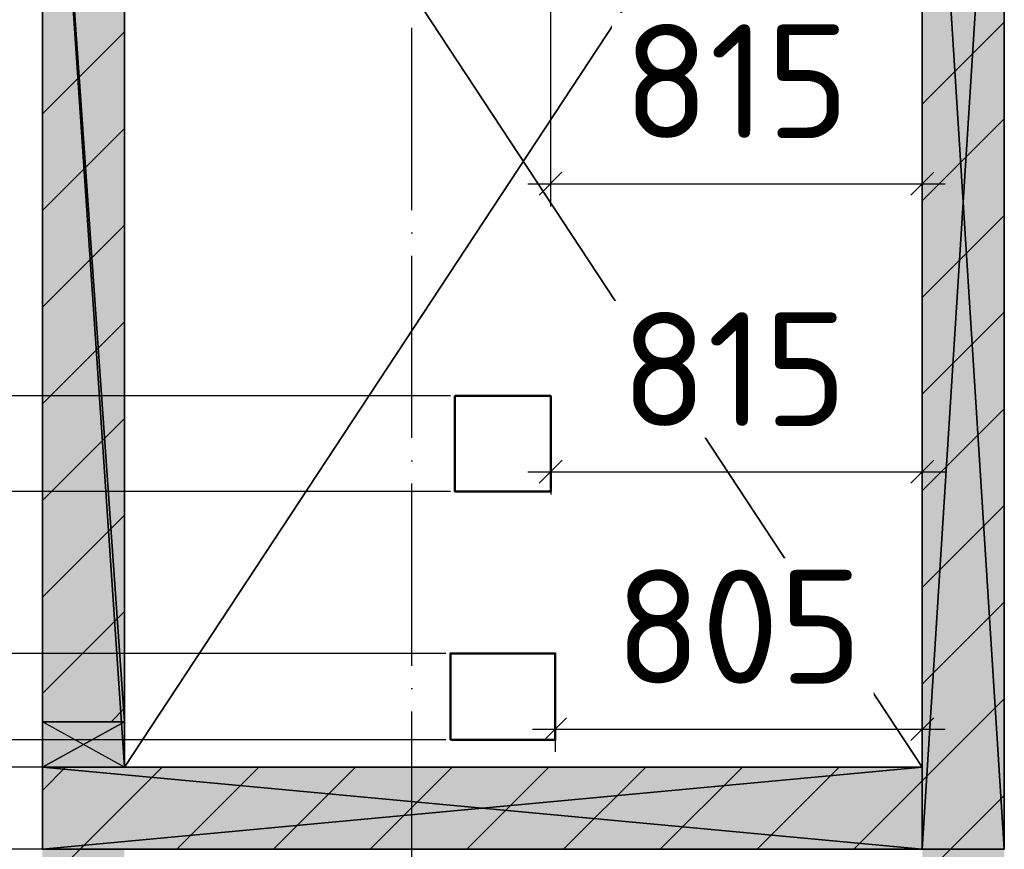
# Model space of a CAD drawing. Header units: millimetres. Extents: x 40580 to 559114, y -343730 to 81020.
# Tile 224 of 256: x 267705 to 269865, y -70393 to -68572. Entities that reach past the tile are written whole.
import ezdxf

# ---------------------------------------------------------------- set-up
doc = ezdxf.new("R2010")
doc.units = ezdxf.units.MM
doc.linetypes.add('______11', pattern=[500, 400, -50, 0, -50])
doc.linetypes.add('______5', pattern=[1100, 800, -100, 100, -100])
for name, color, linetype in [('____________', 7, 'Continuous'), ('_________________', 7, 'Continuous'), ('___________________', 253, '______5'), ('__________________________', 22, 'Continuous'), ('Тонкие', 7, 'Continuous')]:
    doc.layers.add(name, color=color, linetype=linetype)
doc.layers.add('Основная', color=7, linetype='Continuous', lineweight=40)
doc.styles.add('ISOCPEUR', font='isocpeur.ttf')
doc.dimstyles.new('СПДС', dxfattribs={"dimscale": 125, "dimtxt": 250, "dimasz": 50, "dimexe": 50, "dimexo": 10, "dimgap": 100, "dimtad": 1, "dimdec": 0, "dimtxsty": 'ISOCPEUR', "dimblk": 'OBLIQUE', "dimcen": 50, "dimdle": 50, "dimadec": 0, "dimazin": 2, "dimtfac": 0.75, "dimtdec": 0, "dimtmove": 1, "dimatfit": 3, "dimfxl": 1, "dimtfill": 1, "dimtolj": 1, "dimarcsym": 1})

# ---------------------------------------------------------------- blocks, each defined once
blk = doc.blocks.new('_OBLIQUE')
at = {"color": 0, "linetype": 'ByBlock'}
blk.add_line((-0.5, -0.5), (0.5, 0.5), dxfattribs=at)
blk = doc.blocks.new('*D19142')
at = {"layer": 'Defpoints', "color": 0}
for p in [(267934.7, -70393.1), (267180.9, -70473.1), (268619.7, -70473.1)]:
    blk.add_point(p, dxfattribs=at)
at = {"layer": 'Тонкие', "color": 0, "lineweight": -2}
for p, q in [((265642.8, -69920.3), (265642.8, -70420.3)), ((267180.9, -70343.1), (267180.9, -70523.1)), ((267924.7, -70393.1), (267130.9, -70393.1)), ((265642.8, -70420.3), (267180.9, -70433.1)), ((268609.7, -70473.1), (267130.9, -70473.1))]:
    blk.add_line(p, q, dxfattribs=at)
at = {"layer": 'Тонкие', "color": 0, "lineweight": -2, "xscale": 50, "yscale": 50, "zscale": 50}
for p, rotation in [((267180.9, -70393.1), 270), ((267180.9, -70473.1), 90)]:
    blk.add_blockref('_OBLIQUE', p, dxfattribs=dict(at, rotation=rotation))
at = {"layer": 'Тонкие', "color": 0, "insert": (265417.8, -70170.3), "char_height": 250, "attachment_point": 5, "rotation": 90, "style": 'ISOCPEUR', "bg_fill": 3, "box_fill_scale": 1.1, "bg_fill_color": 256, "bg_fill_true_color": 13158600, "bg_fill_transparency": 0}
blk.add_mtext('\\A1;80', dxfattribs=at)
blk = doc.blocks.new('*D19155')
at = {"layer": 'Defpoints', "color": 0}
for p in [(268879.6, -69963.1), (269684.7, -69971.6), (269684.7, -70129.4)]:
    blk.add_point(p, dxfattribs=at)
at = {"layer": 'Тонкие', "color": 0, "lineweight": -2}
for p, q in [((268879.6, -69973.1), (268879.6, -70179.4)), ((269684.7, -69981.6), (269684.7, -70179.4)), ((268829.6, -70129.4), (269734.7, -70129.4))]:
    blk.add_line(p, q, dxfattribs=at)
at = {"layer": 'Тонкие', "color": 0, "lineweight": -2, "xscale": 50, "yscale": 50, "zscale": 50, "rotation": 180}
blk.add_blockref('_OBLIQUE', (268879.6, -70129.4), dxfattribs=at)
at = {"layer": 'Тонкие', "color": 0, "lineweight": -2, "xscale": 50, "yscale": 50, "zscale": 50}
blk.add_blockref('_OBLIQUE', (269684.7, -70129.4), dxfattribs=at)
at = {"layer": 'Тонкие', "color": 0, "insert": (269282.1, -69904.4), "char_height": 250, "attachment_point": 5, "style": 'ISOCPEUR', "bg_fill": 3, "box_fill_scale": 1.1, "bg_fill_color": 256, "bg_fill_true_color": 13158600, "bg_fill_transparency": 0}
blk.add_mtext('\\A1;805', dxfattribs=at)
blk = doc.blocks.new('*D19156')
at = {"layer": 'Defpoints', "color": 0}
for p in [(268869.6, -69398.1), (269684.7, -69406.9), (269684.7, -69564.4)]:
    blk.add_point(p, dxfattribs=at)
at = {"layer": 'Тонкие', "color": 0, "lineweight": -2}
for p, q in [((268869.6, -69408.1), (268869.6, -69614.4)), ((269684.7, -69416.9), (269684.7, -69614.4)), ((268819.6, -69564.4), (269734.7, -69564.4))]:
    blk.add_line(p, q, dxfattribs=at)
at = {"layer": 'Тонкие', "color": 0, "lineweight": -2, "xscale": 50, "yscale": 50, "zscale": 50, "rotation": 180}
blk.add_blockref('_OBLIQUE', (268869.6, -69564.4), dxfattribs=at)
at = {"layer": 'Тонкие', "color": 0, "lineweight": -2, "xscale": 50, "yscale": 50, "zscale": 50}
blk.add_blockref('_OBLIQUE', (269684.7, -69564.4), dxfattribs=at)
at = {"layer": 'Тонкие', "color": 0, "insert": (269272.1, -69339.4), "char_height": 250, "attachment_point": 5, "style": 'ISOCPEUR', "bg_fill": 3, "box_fill_scale": 1.1, "bg_fill_color": 256, "bg_fill_true_color": 13158600, "bg_fill_transparency": 0}
blk.add_mtext('\\A1;815', dxfattribs=at)
blk = doc.blocks.new('*D19157')
at = {"layer": 'Defpoints', "color": 0}
for p in [(268869.4, -68248.1), (269684.7, -68257.8), (269684.7, -68932.3)]:
    blk.add_point(p, dxfattribs=at)
at = {"layer": 'Тонкие', "color": 0, "lineweight": -2}
for p, q in [((268869.4, -68258.1), (268869.4, -68982.3)), ((269684.7, -68267.8), (269684.7, -68982.3)), ((268819.4, -68932.3), (269734.7, -68932.3))]:
    blk.add_line(p, q, dxfattribs=at)
at = {"layer": 'Тонкие', "color": 0, "lineweight": -2, "xscale": 50, "yscale": 50, "zscale": 50, "rotation": 180}
blk.add_blockref('_OBLIQUE', (268869.4, -68932.3), dxfattribs=at)
at = {"layer": 'Тонкие', "color": 0, "lineweight": -2, "xscale": 50, "yscale": 50, "zscale": 50}
blk.add_blockref('_OBLIQUE', (269684.7, -68932.3), dxfattribs=at)
at = {"layer": 'Тонкие', "color": 0, "insert": (269277, -68707.3), "char_height": 250, "attachment_point": 5, "style": 'ISOCPEUR', "bg_fill": 3, "box_fill_scale": 1.1, "bg_fill_color": 256, "bg_fill_true_color": 13158600, "bg_fill_transparency": 0}
blk.add_mtext('\\A1;815', dxfattribs=at)
blk = doc.blocks.new('*D19163')
at = {"layer": 'Defpoints', "color": 0}
for p in [(267180.9, -68458.1), (268659.4, -68458.1), (268659.6, -69398.1)]:
    blk.add_point(p, dxfattribs=at)
at = {"layer": 'Тонкие', "color": 0, "lineweight": -2}
for p, q in [((267180.9, -69448.1), (267180.9, -68408.1)), ((268649.4, -68458.1), (267130.9, -68458.1)), ((268649.6, -69398.1), (267130.9, -69398.1))]:
    blk.add_line(p, q, dxfattribs=at)
at = {"layer": 'Тонкие', "color": 0, "lineweight": -2, "xscale": 50, "yscale": 50, "zscale": 50}
for p, rotation in [((267180.9, -68458.1), 90), ((267180.9, -69398.1), 270)]:
    blk.add_blockref('_OBLIQUE', p, dxfattribs=dict(at, rotation=rotation))
at = {"layer": 'Тонкие', "color": 0, "insert": (266955.9, -68928.1), "char_height": 250, "attachment_point": 5, "rotation": 90, "style": 'ISOCPEUR', "bg_fill": 3, "box_fill_scale": 1.1, "bg_fill_color": 256, "bg_fill_true_color": 13158600, "bg_fill_transparency": 0}
blk.add_mtext('\\A1;940', dxfattribs=at)
blk = doc.blocks.new('*D19164')
at = {"layer": 'Defpoints', "color": 0}
for p in [(267180.9, -69398.1), (268659.6, -69398.1), (268659.6, -69608.1)]:
    blk.add_point(p, dxfattribs=at)
at = {"layer": 'Тонкие', "color": 0, "lineweight": -2}
for p, q in [((266649.9, -68578.2), (266649.9, -69203.2)), ((266649.9, -69203.2), (267180.9, -69503.1)), ((267180.9, -69658.1), (267180.9, -69348.1)), ((268649.6, -69398.1), (267130.9, -69398.1)), ((268649.6, -69608.1), (267130.9, -69608.1))]:
    blk.add_line(p, q, dxfattribs=at)
at = {"layer": 'Тонкие', "color": 0, "lineweight": -2, "xscale": 50, "yscale": 50, "zscale": 50}
for p, rotation in [((267180.9, -69398.1), 90), ((267180.9, -69608.1), 270)]:
    blk.add_blockref('_OBLIQUE', p, dxfattribs=dict(at, rotation=rotation))
at = {"layer": 'Тонкие', "color": 0, "insert": (266424.9, -68890.7), "char_height": 250, "attachment_point": 5, "rotation": 90, "style": 'ISOCPEUR', "bg_fill": 3, "box_fill_scale": 1.1, "bg_fill_color": 256, "bg_fill_true_color": 13158600, "bg_fill_transparency": 0}
blk.add_mtext('\\A1;210', dxfattribs=at)
blk = doc.blocks.new('*D19165')
at = {"layer": 'Defpoints', "color": 0}
for p in [(267180.9, -69608.1), (268659.6, -69608.1), (268649.6, -69963.1)]:
    blk.add_point(p, dxfattribs=at)
at = {"layer": 'Тонкие', "color": 0, "lineweight": -2}
for p, q in [((266170.1, -68544), (266170.1, -69219)), ((266170.1, -69219), (267180.9, -69785.6)), ((267180.9, -70013.1), (267180.9, -69558.1)), ((268649.6, -69608.1), (267130.9, -69608.1)), ((268639.6, -69963.1), (267130.9, -69963.1))]:
    blk.add_line(p, q, dxfattribs=at)
at = {"layer": 'Тонкие', "color": 0, "lineweight": -2, "xscale": 50, "yscale": 50, "zscale": 50}
for p, rotation in [((267180.9, -69608.1), 90), ((267180.9, -69963.1), 270)]:
    blk.add_blockref('_OBLIQUE', p, dxfattribs=dict(at, rotation=rotation))
at = {"layer": 'Тонкие', "color": 0, "insert": (265945.1, -68881.5), "char_height": 250, "attachment_point": 5, "rotation": 90, "style": 'ISOCPEUR', "bg_fill": 3, "box_fill_scale": 1.1, "bg_fill_color": 256, "bg_fill_true_color": 13158600, "bg_fill_transparency": 0}
blk.add_mtext('\\A1;355', dxfattribs=at)
blk = doc.blocks.new('*D19166')
at = {"layer": 'Defpoints', "color": 0}
for p in [(267170.9, -69963.1), (268649.6, -69963.1), (268649.6, -70153.1)]:
    blk.add_point(p, dxfattribs=at)
at = {"layer": 'Тонкие', "color": 0, "lineweight": -2}
for p, q in [((265656.7, -68644), (265656.7, -69269)), ((265656.7, -69269), (267170.9, -70058.1)), ((267170.9, -70203.1), (267170.9, -69913.1)), ((268639.6, -69963.1), (267120.9, -69963.1)), ((268639.6, -70153.1), (267120.9, -70153.1))]:
    blk.add_line(p, q, dxfattribs=at)
at = {"layer": 'Тонкие', "color": 0, "lineweight": -2, "xscale": 50, "yscale": 50, "zscale": 50}
for p, rotation in [((267170.9, -69963.1), 270), ((267170.9, -70153.1), 90)]:
    blk.add_blockref('_OBLIQUE', p, dxfattribs=dict(at, rotation=rotation))
at = {"layer": 'Тонкие', "color": 0, "insert": (265431.7, -68956.5), "char_height": 250, "attachment_point": 5, "rotation": 90, "style": 'ISOCPEUR', "bg_fill": 3, "box_fill_scale": 1.1, "bg_fill_color": 256, "bg_fill_true_color": 13158600, "bg_fill_transparency": 0}
blk.add_mtext('\\A1;190', dxfattribs=at)
blk = doc.blocks.new('*D19167')
at = {"layer": 'Defpoints', "color": 0}
for p in [(267170.9, -70153.1), (268649.6, -70153.1), (267934.7, -70213.1)]:
    blk.add_point(p, dxfattribs=at)
at = {"layer": 'Тонкие', "color": 0, "lineweight": -2}
for p, q in [((265194.6, -68889.1), (265194.6, -69389.1)), ((265194.6, -69389.1), (267170.9, -70183.1)), ((267170.9, -70263.1), (267170.9, -70103.1)), ((268639.6, -70153.1), (267120.9, -70153.1)), ((267924.7, -70213.1), (267120.9, -70213.1))]:
    blk.add_line(p, q, dxfattribs=at)
at = {"layer": 'Тонкие', "color": 0, "lineweight": -2, "xscale": 50, "yscale": 50, "zscale": 50}
for p, rotation in [((267170.9, -70153.1), 270), ((267170.9, -70213.1), 90)]:
    blk.add_blockref('_OBLIQUE', p, dxfattribs=dict(at, rotation=rotation))
at = {"layer": 'Тонкие', "color": 0, "insert": (264969.6, -69139.1), "char_height": 250, "attachment_point": 5, "rotation": 90, "style": 'ISOCPEUR', "bg_fill": 3, "box_fill_scale": 1.1, "bg_fill_color": 256, "bg_fill_true_color": 13158600, "bg_fill_transparency": 0}
blk.add_mtext('\\A1;60', dxfattribs=at)

msp = doc.modelspace()

# ---------------------------------------------------------------- hatches: boundary and pattern name
at = {"layer": '____________', "linetype": 'Continuous'}
for points in [[(267934.7, -70113.1), (267934.7, -67553.1), (267754.7, -67553.1), (267754.7, -70113.1)], [(269684.7, -67553.1), (269684.7, -70393.1), (269864.7, -70393.1), (269864.7, -67553.1)], [(269684.7, -70213.1), (267754.7, -70213.1), (267754.7, -70393.1), (269684.7, -70393.1)], [(267934.7, -71893.1), (267934.7, -70393.1), (267754.7, -70393.1), (267754.7, -71893.1)], [(269684.7, -70393.1), (269684.7, -72173.1), (269864.7, -72173.1), (269864.7, -70393.1)]]:
    msp.add_hatch(color=9, dxfattribs=at).paths.add_polyline_path(points)

# ---------------------------------------------------------------- linework, layer by layer
at = {"layer": '____________', "color": 253, "linetype": '______11'}
for p, q in [((269684.7, -68757.9), (269864.7, -68577.9)), ((267754.7, -68990.9), (267934.7, -68810.9)), ((269684.7, -69182.2), (269864.7, -69002.2)), ((267754.7, -69415.1), (267934.7, -69235.1)), ((269684.7, -69606.5), (269864.7, -69426.5)), ((267754.7, -69839.4), (267934.7, -69659.4)), ((269684.7, -70030.7), (269864.7, -69850.7)), ((267905.2, -70113.1), (267934.7, -70083.7)), ((267754.7, -70263.7), (267805.2, -70213.1)), ((268049.4, -70393.1), (268229.4, -70213.1)), ((268473.7, -70393.1), (268653.7, -70213.1)), ((268898, -70393.1), (269078, -70213.1)), ((269322.2, -70393.1), (269502.2, -70213.1)), ((269746.5, -70393.1), (269864.7, -70275)), ((269684.7, -70455), (269746.5, -70393.1))]:
    msp.add_line(p, q, dxfattribs=at)
at = {"layer": '____________', "color": 253, "linetype": '______5'}
for p, q in [((267754.7, -68778.7), (267934.7, -68598.7)), ((269684.7, -68970.1), (269864.7, -68790.1)), ((267754.7, -69203), (267934.7, -69023)), ((269684.7, -69394.3), (269864.7, -69214.3)), ((267754.7, -69627.3), (267934.7, -69447.3)), ((269684.7, -69818.6), (269864.7, -69638.6)), ((267754.7, -70051.5), (267934.7, -69871.5)), ((269684.7, -70242.9), (269864.7, -70062.9)), ((267837.3, -70393.1), (268017.3, -70213.1)), ((268261.6, -70393.1), (268441.6, -70213.1)), ((268685.8, -70393.1), (268865.8, -70213.1)), ((269110.1, -70393.1), (269290.1, -70213.1)), ((269534.4, -70393.1), (269684.7, -70242.9)), ((267754.7, -70475.8), (267837.3, -70393.1))]:
    msp.add_line(p, q, dxfattribs=at)
at = {"layer": '___________________', "color": 253, "linetype": '______11'}
msp.add_line((268564.7, -83493.1), (268564.7, -63293.1), dxfattribs=at)
msp.add_line((268564.7, -83493.1), (268564.7, -63293.1), dxfattribs=at)
at = {"layer": '__________________________', "color": 180, "linetype": 'Continuous'}
for p, q in [((267934.7, -70113.1), (267754.7, -70113.1)), ((267754.7, -70113.1), (267754.7, -70213.1)), ((267754.7, -70213.1), (267934.7, -70113.1)), ((267934.7, -70213.1), (267754.7, -70113.1)), ((267934.7, -70213.1), (267934.7, -70113.1)), ((267754.7, -70213.1), (267934.7, -70213.1))]:
    msp.add_line(p, q, dxfattribs=at)
at = {"layer": '__________________________', "color": 171, "linetype": 'Continuous'}
for points in [[(267754.7, -70213.1), (267754.7, -70113.1), (267934.7, -70213.1)], [(267934.7, -70213.1), (267754.7, -70113.1), (267934.7, -70113.1)]]:
    msp.add_solid(points, dxfattribs=at)
at = {"layer": 'Основная', "lineweight": 50, "extrusion": (0, 0, -1), "elevation": 1950}
for points in [[(-268869.6, -69608.1), (-268659.6, -69608.1), (-268659.6, -69398.1), (-268869.6, -69398.1)], [(-268649.6, -70153.1), (-268649.6, -69963.1), (-268879.6, -69963.1), (-268879.6, -70153.1)]]:
    msp.add_lwpolyline(points, close=True, dxfattribs=at)

# ---------------------------------------------------------------- meshes
at = {"layer": '____________', "color": 7, "linetype": 'Continuous'}
mesh = msp.add_polyface(dxfattribs=at)
corners = [(267754.7, -70113.1, -350), (267754.7, -67553.1, -350), (267754.7, -67553.1, -3800), (267754.7, -70213.1, -3800), (267754.7, -70213.1, -400), (267754.7, -70113.1, -400)]
mesh.append_faces([[corners[k] for k in face] for face in [(5, 1, 3)]], dxfattribs={"vtx0": -1, "vtx1": -1, "vtx2": -1, "color": 7})
mesh.append_faces([[corners[k] for k in face] for face in [(3, 4, 5), (1, 2, 3), (5, 0, 1)]], dxfattribs={"vtx2": -1, "color": 7})
mesh = msp.add_polyface(dxfattribs=at)
corners = [(267754.7, -67553.1, -350), (267754.7, -70113.1, -350), (267934.7, -70113.1, -350), (267934.7, -67553.1, -350)]
mesh.append_faces([[corners[k] for k in face] for face in [(1, 2, 0)]], dxfattribs={"vtx1": -1, "color": 7})
mesh.append_faces([[corners[k] for k in face] for face in [(2, 3, 0)]], dxfattribs={"vtx2": -1, "color": 7})
mesh = msp.add_polyface(dxfattribs=at)
corners = [(267934.7, -70213.1, -3800), (267754.7, -70213.1, -3800), (267754.7, -67553.1, -3800), (267934.7, -67553.1, -3800)]
mesh.append_faces([[corners[k] for k in face] for face in [(1, 2, 0)]], dxfattribs={"vtx1": -1, "color": 7})
mesh.append_faces([[corners[k] for k in face] for face in [(2, 3, 0)]], dxfattribs={"vtx2": -1, "color": 7})
mesh = msp.add_polyface(dxfattribs=at)
corners = [(267934.7, -70113.1, -400), (267934.7, -70213.1, -400), (267934.7, -70213.1, -3800), (267934.7, -67553.1, -3800), (267934.7, -67553.1, -350), (267934.7, -70113.1, -350)]
mesh.append_faces([[corners[k] for k in face] for face in [(3, 4, 0), (2, 3, 0)]], dxfattribs={"vtx1": -1, "vtx2": -1, "color": 7})
mesh.append_faces([[corners[k] for k in face] for face in [(4, 5, 0), (0, 1, 2)]], dxfattribs={"vtx2": -1, "color": 7})
mesh = msp.add_polyface(dxfattribs=at)
corners = [(269684.7, -67553.1, -3800), (269684.7, -70393.1, -3800), (269684.7, -70393.1, -350), (269684.7, -67553.1, -350)]
mesh.append_faces([[corners[k] for k in face] for face in [(1, 2, 0)]], dxfattribs={"vtx1": -1, "color": 7})
mesh.append_faces([[corners[k] for k in face] for face in [(2, 3, 0)]], dxfattribs={"vtx2": -1, "color": 7})
mesh = msp.add_polyface(dxfattribs=at)
corners = [(269864.7, -67553.1, -350), (269684.7, -67553.1, -350), (269684.7, -70393.1, -350), (269864.7, -70393.1, -350)]
mesh.append_faces([[corners[k] for k in face] for face in [(1, 2, 0)]], dxfattribs={"vtx1": -1, "color": 7})
mesh.append_faces([[corners[k] for k in face] for face in [(2, 3, 0)]], dxfattribs={"vtx2": -1, "color": 7})
mesh = msp.add_polyface(dxfattribs=at)
corners = [(269684.7, -67553.1, -3800), (269864.7, -67553.1, -3800), (269864.7, -70393.1, -3800), (269684.7, -70393.1, -3800)]
mesh.append_faces([[corners[k] for k in face] for face in [(1, 2, 0)]], dxfattribs={"vtx1": -1, "color": 7})
mesh.append_faces([[corners[k] for k in face] for face in [(2, 3, 0)]], dxfattribs={"vtx2": -1, "color": 7})
mesh = msp.add_polyface(dxfattribs=at)
corners = [(269864.7, -70393.1, -3800), (269864.7, -67553.1, -3800), (269864.7, -67553.1, -350), (269864.7, -70393.1, -350)]
mesh.append_faces([[corners[k] for k in face] for face in [(1, 2, 0)]], dxfattribs={"vtx1": -1, "color": 7})
mesh.append_faces([[corners[k] for k in face] for face in [(2, 3, 0)]], dxfattribs={"vtx2": -1, "color": 7})
mesh = msp.add_polyface(dxfattribs=at)
corners = [(267934.7, -70113.1, -350), (267754.7, -70113.1, -350), (267754.7, -70113.1, -400), (267934.7, -70113.1, -400)]
mesh.append_faces([[corners[k] for k in face] for face in [(1, 2, 0)]], dxfattribs={"vtx1": -1, "color": 7})
mesh.append_faces([[corners[k] for k in face] for face in [(2, 3, 0)]], dxfattribs={"vtx2": -1, "color": 7})
mesh = msp.add_polyface(dxfattribs=at)
corners = [(267754.7, -70213.1, -400), (267934.7, -70213.1, -400), (267934.7, -70113.1, -400), (267754.7, -70113.1, -400)]
mesh.append_faces([[corners[k] for k in face] for face in [(1, 2, 0)]], dxfattribs={"vtx1": -1, "color": 7})
mesh.append_faces([[corners[k] for k in face] for face in [(2, 3, 0)]], dxfattribs={"vtx2": -1, "color": 7})
mesh = msp.add_polyface(dxfattribs=at)
corners = [(267754.7, -70213.1, -3800), (267934.7, -70213.1, -3800), (267934.7, -70213.1, -400), (267754.7, -70213.1, -400)]
mesh.append_faces([[corners[k] for k in face] for face in [(1, 2, 0)]], dxfattribs={"vtx1": -1, "color": 7})
mesh.append_faces([[corners[k] for k in face] for face in [(2, 3, 0)]], dxfattribs={"vtx2": -1, "color": 7})
mesh = msp.add_polyface(dxfattribs=at)
corners = [(267754.7, -70213.1, -3800), (267754.7, -70393.1, -3800), (267754.7, -70393.1, -350), (267754.7, -70213.1, -350)]
mesh.append_faces([[corners[k] for k in face] for face in [(1, 2, 0)]], dxfattribs={"vtx1": -1, "color": 7})
mesh.append_faces([[corners[k] for k in face] for face in [(2, 3, 0)]], dxfattribs={"vtx2": -1, "color": 7})
mesh = msp.add_polyface(dxfattribs=at)
corners = [(269684.7, -70213.1, -3800), (267754.7, -70213.1, -3800), (267754.7, -70213.1, -350), (269684.7, -70213.1, -350)]
mesh.append_faces([[corners[k] for k in face] for face in [(1, 2, 0)]], dxfattribs={"vtx1": -1, "color": 7})
mesh.append_faces([[corners[k] for k in face] for face in [(2, 3, 0)]], dxfattribs={"vtx2": -1, "color": 7})
mesh = msp.add_polyface(dxfattribs=at)
corners = [(269684.7, -70393.1, -350), (269684.7, -70213.1, -350), (267754.7, -70213.1, -350), (267754.7, -70393.1, -350)]
mesh.append_faces([[corners[k] for k in face] for face in [(1, 2, 0)]], dxfattribs={"vtx1": -1, "color": 7})
mesh.append_faces([[corners[k] for k in face] for face in [(2, 3, 0)]], dxfattribs={"vtx2": -1, "color": 7})
mesh = msp.add_polyface(dxfattribs=at)
corners = [(269684.7, -70213.1, -3800), (269684.7, -70393.1, -3800), (267754.7, -70393.1, -3800), (267754.7, -70213.1, -3800)]
mesh.append_faces([[corners[k] for k in face] for face in [(1, 2, 0)]], dxfattribs={"vtx1": -1, "color": 7})
mesh.append_faces([[corners[k] for k in face] for face in [(2, 3, 0)]], dxfattribs={"vtx2": -1, "color": 7})
mesh = msp.add_polyface(dxfattribs=at)
corners = [(269684.7, -70393.1, -3800), (269684.7, -70213.1, -3800), (269684.7, -70213.1, -350), (269684.7, -70393.1, -350)]
mesh.append_faces([[corners[k] for k in face] for face in [(1, 2, 0)]], dxfattribs={"vtx1": -1, "color": 7})
mesh.append_faces([[corners[k] for k in face] for face in [(2, 3, 0)]], dxfattribs={"vtx2": -1, "color": 7})
at = {"layer": '_________________', "color": 7, "linetype": 'Continuous'}
mesh = msp.add_polyface(dxfattribs=at)
corners = [(267934.7, -67553.1, -2200), (267934.7, -70213.1, -2200), (267934.7, -70213.1, -2000), (267934.7, -67553.1, -2000)]
mesh.append_faces([[corners[k] for k in face] for face in [(1, 2, 0)]], dxfattribs={"vtx1": -1, "color": 7})
mesh.append_faces([[corners[k] for k in face] for face in [(2, 3, 0)]], dxfattribs={"vtx2": -1, "color": 7})
mesh = msp.add_polyface(dxfattribs=at)
corners = [(267934.7, -67553.1, -2000), (267934.7, -70213.1, -2000), (269684.7, -70213.1, -2000), (269684.7, -67553.1, -2000)]
mesh.append_faces([[corners[k] for k in face] for face in [(1, 2, 0)]], dxfattribs={"vtx1": -1, "color": 7})
mesh.append_faces([[corners[k] for k in face] for face in [(2, 3, 0)]], dxfattribs={"vtx2": -1, "color": 7})
mesh = msp.add_polyface(dxfattribs=at)
corners = [(267934.7, -70213.1, -2200), (267934.7, -67553.1, -2200), (269684.7, -67553.1, -2200), (269684.7, -70213.1, -2200)]
mesh.append_faces([[corners[k] for k in face] for face in [(1, 2, 0)]], dxfattribs={"vtx1": -1, "color": 7})
mesh.append_faces([[corners[k] for k in face] for face in [(2, 3, 0)]], dxfattribs={"vtx2": -1, "color": 7})
mesh = msp.add_polyface(dxfattribs=at)
corners = [(269684.7, -70213.1, -2200), (269684.7, -67553.1, -2200), (269684.7, -67553.1, -2000), (269684.7, -70213.1, -2000)]
mesh.append_faces([[corners[k] for k in face] for face in [(1, 2, 0)]], dxfattribs={"vtx1": -1, "color": 7})
mesh.append_faces([[corners[k] for k in face] for face in [(2, 3, 0)]], dxfattribs={"vtx2": -1, "color": 7})
mesh = msp.add_polyface(dxfattribs=at)
corners = [(267934.7, -70213.1, -2200), (269684.7, -70213.1, -2200), (269684.7, -70213.1, -2000), (267934.7, -70213.1, -2000)]
mesh.append_faces([[corners[k] for k in face] for face in [(1, 2, 0)]], dxfattribs={"vtx1": -1, "color": 7})
mesh.append_faces([[corners[k] for k in face] for face in [(2, 3, 0)]], dxfattribs={"vtx2": -1, "color": 7})

# ---------------------------------------------------------------- next in the draw order: dimensions: what is measured, and where the dimension line sits
at = {"layer": 'Тонкие'}
for base, p1, p2, angle, picture, middle in [((269684.7, -68932.3, -1950), (268869.4, -68248.1, -1950), (269684.7, -68257.8, -1950), 0, '*D19157', (269277, -68932.3, -1950)), ((267180.9, -68458.1, -1600), (268659.6, -69398.1, -1600), (268659.4, -68458.1, -1600), 90, '*D19163', (267180.9, -68928.1, -1600)), ((269684.7, -69564.4, -1950), (268869.6, -69398.1, -1950), (269684.7, -69406.9, -1950), 0, '*D19156', (269272.1, -69564.4, -1950)), ((269684.7, -70129.4, -1950), (268879.6, -69963.1, -1950), (269684.7, -69971.6, -1950), 0, '*D19155', (269282.1, -70129.4, -1950)), ((267180.9, -70473.1, -1600), (267934.7, -70393.1, -1600), (268619.7, -70473.1, -1600), 270, '*D19142', (265642.8, -70320.3, -1600))]:
    dim = msp.add_linear_dim(base=base, p1=p1, p2=p2, angle=angle, dimstyle='СПДС', override={"dimscale": 1, "dimtxsty": 'ISOCPEUR'}, dxfattribs=at)
    dim.commit()
    dim.dimension.update_dxf_attribs({"geometry": picture, "text_midpoint": middle, "dimtype": 160})

# ---------------------------------------------------------------- next in the draw order: dimensions: what is measured, and where the dimension line sits
dim = msp.add_linear_dim(base=(267180.9, -69398.1, -1600), p1=(268659.6, -69608.1, -1600), p2=(268659.6, -69398.1, -1600), angle=90, dimstyle='СПДС', override={"dimscale": 1, "dimtxsty": 'ISOCPEUR'}, dxfattribs=at)
dim.commit()
dim.dimension.update_dxf_attribs({"geometry": '*D19164', "text_midpoint": (266649.9, -69103.2, -1600), "dimtype": 160})

# ---------------------------------------------------------------- next in the draw order: dimensions: what is measured, and where the dimension line sits
dim = msp.add_linear_dim(base=(267180.9, -69608.1, -1600), p1=(268649.6, -69963.1, -1600), p2=(268659.6, -69608.1, -1600), angle=90, dimstyle='СПДС', override={"dimscale": 1, "dimtxsty": 'ISOCPEUR'}, dxfattribs=at)
dim.commit()
dim.dimension.update_dxf_attribs({"geometry": '*D19165', "text_midpoint": (266170.1, -69119, -1600), "dimtype": 160})

# ---------------------------------------------------------------- next in the draw order: dimensions: what is measured, and where the dimension line sits
dim = msp.add_linear_dim(base=(267170.9, -69963.1, -1600), p1=(268649.6, -70153.1, -1600), p2=(268649.6, -69963.1, -1600), angle=90, dimstyle='СПДС', override={"dimscale": 1, "dimtxsty": 'ISOCPEUR'}, dxfattribs=at)
dim.commit()
dim.dimension.update_dxf_attribs({"geometry": '*D19166', "text_midpoint": (265656.7, -69169, -1600), "dimtype": 160})

# ---------------------------------------------------------------- next in the draw order: dimensions: what is measured, and where the dimension line sits
dim = msp.add_linear_dim(base=(267170.9, -70153.1, -1600), p1=(267934.7, -70213.1, -1600), p2=(268649.6, -70153.1, -1600), angle=90, dimstyle='СПДС', override={"dimscale": 1, "dimtxsty": 'ISOCPEUR'}, dxfattribs=at)
dim.commit()
dim.dimension.update_dxf_attribs({"geometry": '*D19167', "text_midpoint": (265194.6, -69289.1, -1600), "dimtype": 160})

doc.saveas('drawing.dxf')
